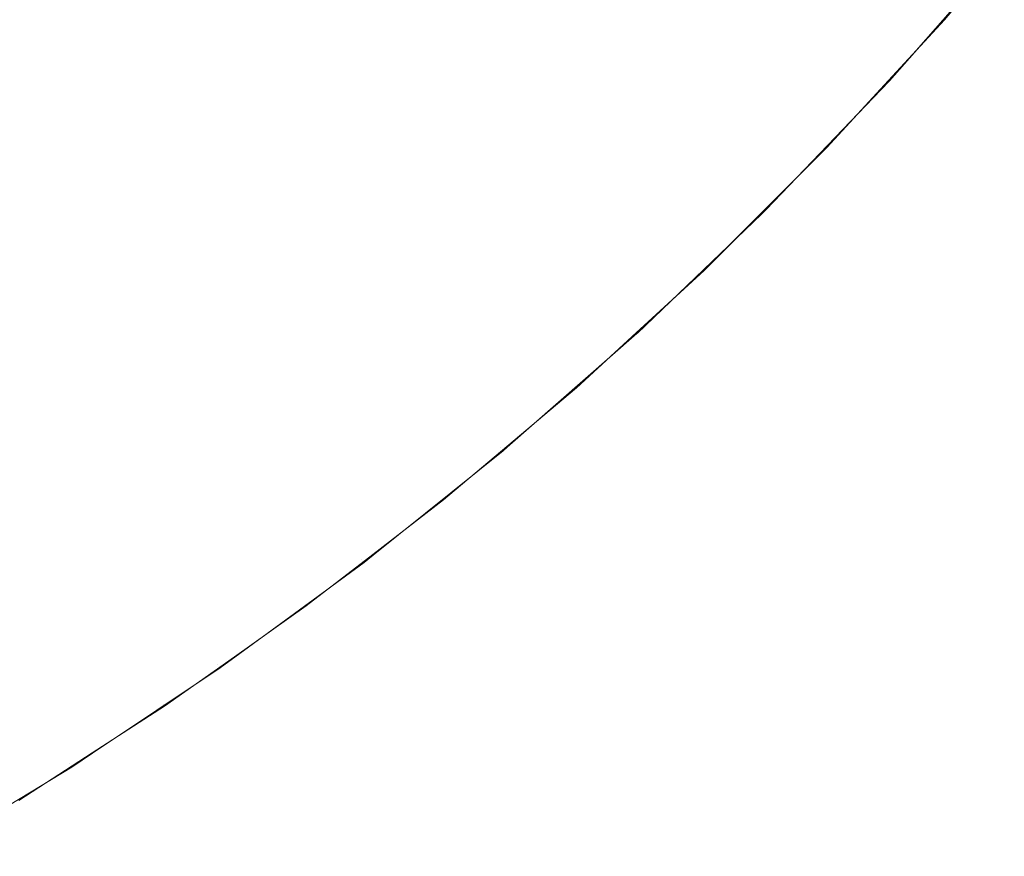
# Model space of a CAD drawing. Header units: centimetres. Extents: x -26 to 27.3, y -21.7 to -19.9.
# Tile 174 of 202: x 27.2623 to 27.2864, y -21.6464 to -21.626. Entities that reach past the tile are written whole.
import ezdxf

# ---------------------------------------------------------------- set-up
doc = ezdxf.new("R2010")
doc.units = ezdxf.units.CM
doc.header["$LTSCALE"] = 2.54
doc.layers.add('Lucido design-1', color=7, linetype='Continuous')

# ---------------------------------------------------------------- blocks, each defined once
blk = doc.blocks.new('Gruppo-4-1')
at = {"color": 7, "linetype": 'Continuous', "lineweight": 9}
for points, invisible_edges in [([(27.269507, -21.62213, 330.536791), (27.266811, -21.624605, 330.536791), (27.268164, -21.626143, 330.533133), (27.270924, -21.623608, 330.533133)], 15), ([(27.273334, -21.623369, 329.842072), (27.270505, -21.626078, 329.842072), (27.269232, -21.624689, 329.838425), (27.272002, -21.622037, 329.838425)], 15), ([(27.28479, -21.622767, 329.865368), (27.281976, -21.625976, 329.865368), (27.281283, -21.625341, 329.86135), (27.28407, -21.622163, 329.86135)], 15), ([(27.263648, -21.623998, 329.831386), (27.2608, -21.626284, 329.831386), (27.259393, -21.62445, 329.828006), (27.262162, -21.622228, 329.828006)], 15), ([(27.274939, -21.622267, 330.529396), (27.272232, -21.624974, 330.529396), (27.273431, -21.626224, 330.525586), (27.276189, -21.623466, 330.525586)], 15), ([(27.28106, -21.622558, 330.517778), (27.278336, -21.625523, 330.517778), (27.279229, -21.62638, 330.513793), (27.281989, -21.623376, 330.513793)], 15), ([(27.279536, -21.623741, 329.853456), (27.276685, -21.62672, 329.853456), (27.275678, -21.625713, 329.849594), (27.278486, -21.622779, 329.849594)], 15), ([(27.285382, -21.623265, 329.869425), (27.282546, -21.626499, 329.869425), (27.281976, -21.625976, 329.865368), (27.28479, -21.622767, 329.865368)], 15), ([(27.265357, -21.622953, 330.540363), (27.26263, -21.625251, 330.540363), (27.264013, -21.626964, 330.536791), (27.266811, -21.624605, 330.536791)], 15), ([(27.269232, -21.624689, 329.838425), (27.266349, -21.627217, 329.838425), (27.265044, -21.625662, 329.83486), (27.267861, -21.623192, 329.83486)], 15), ([(27.27456, -21.624595, 329.845798), (27.271676, -21.627356, 329.845798), (27.270505, -21.626078, 329.842072), (27.273334, -21.623369, 329.842072)], 15), ([(27.285846, -21.623654, 329.873515), (27.282993, -21.626908, 329.873515), (27.282546, -21.626499, 329.869425), (27.285382, -21.623265, 329.869425)], 15), ([(27.261153, -21.623421, 330.543844), (27.25841, -21.625541, 330.543844), (27.259809, -21.627432, 330.540363), (27.26263, -21.625251, 330.540363)], 15), ([(27.270924, -21.623608, 330.533133), (27.268164, -21.626143, 330.533133), (27.269414, -21.627562, 330.529396), (27.272232, -21.624974, 330.529396)], 15), ([(27.276189, -21.623466, 330.525586), (27.273431, -21.626224, 330.525586), (27.274516, -21.627356, 330.521712), (27.277322, -21.624551, 330.521712)], 15), ([(27.281989, -21.623376, 330.513793), (27.279229, -21.62638, 330.513793), (27.280002, -21.62712, 330.509763), (27.282792, -21.624083, 330.509763)], 15), ([(27.280469, -21.624596, 329.857377), (27.277579, -21.627614, 329.857377), (27.276685, -21.62672, 329.853456), (27.279536, -21.623741, 329.853456)], 15), ([(27.286181, -21.623935, 329.877629), (27.283314, -21.627203, 329.877629), (27.282993, -21.626908, 329.873515), (27.285846, -21.623654, 329.873515)], 15), ([(27.265044, -21.625662, 329.83486), (27.262123, -21.628007, 329.83486), (27.2608, -21.626284, 329.831386), (27.263648, -21.623998, 329.831386)], 15), ([(27.282792, -21.624083, 330.509763), (27.280002, -21.62712, 330.509763), (27.280652, -21.627743, 330.505696), (27.283468, -21.624677, 330.505696)], 15), ([(27.286385, -21.624106, 329.881762), (27.283511, -21.627383, 329.881762), (27.283314, -21.627203, 329.877629), (27.286181, -21.623935, 329.877629)], 15), ([(27.286168, -21.624497, 329.886121), (27.283581, -21.627447, 329.886121), (27.283511, -21.627383, 329.881762), (27.286385, -21.624106, 329.881762)], 14), ([(27.277322, -21.624551, 330.521712), (27.274516, -21.627356, 330.521712), (27.275488, -21.628371, 330.517778), (27.278336, -21.625523, 330.517778)], 15), ([(27.283581, -21.627447, 329.886121), (27.286158, -21.624488, 330.486121), (27.28492, -21.625955, 330.486121)], 9), ([(27.283581, -21.627447, 329.886121), (27.286168, -21.624497, 329.886121), (27.286158, -21.624488, 330.486121)], 10), ([(27.266811, -21.624605, 330.536791), (27.264013, -21.626964, 330.536791), (27.2653, -21.628558, 330.533133), (27.268164, -21.626143, 330.533133)], 15), ([(27.270505, -21.626078, 329.842072), (27.26756, -21.62866, 329.842072), (27.266349, -21.627217, 329.838425), (27.269232, -21.624689, 329.838425)], 15), ([(27.275678, -21.625713, 329.849594), (27.272744, -21.628521, 329.849594), (27.271676, -21.627356, 329.845798), (27.27456, -21.624595, 329.845798)], 15), ([(27.281283, -21.625341, 329.86135), (27.27836, -21.628395, 329.86135), (27.277579, -21.627614, 329.857377), (27.280469, -21.624596, 329.857377)], 15), ([(27.283468, -21.624677, 330.505696), (27.280652, -21.627743, 330.505696), (27.281179, -21.628248, 330.501599), (27.284016, -21.625159, 330.501599)], 15), ([(27.272232, -21.624974, 330.529396), (27.269414, -21.627562, 330.529396), (27.270558, -21.628862, 330.525586), (27.273431, -21.626224, 330.525586)], 15), ([(27.26263, -21.625251, 330.540363), (27.259809, -21.627432, 330.540363), (27.261118, -21.629203, 330.536791), (27.264013, -21.626964, 330.536791)], 15), ([(27.284016, -21.625159, 330.501599), (27.281179, -21.628248, 330.501599), (27.281582, -21.628634, 330.497478), (27.284435, -21.625528, 330.497478)], 15), ([(27.278336, -21.625523, 330.517778), (27.275488, -21.628371, 330.517778), (27.276345, -21.629264, 330.513793), (27.279229, -21.62638, 330.513793)], 15), ([(27.281976, -21.625976, 329.865368), (27.279024, -21.629059, 329.865368), (27.27836, -21.628395, 329.86135), (27.281283, -21.625341, 329.86135)], 15), ([(27.284435, -21.625528, 330.497478), (27.281582, -21.628634, 330.497478), (27.28186, -21.628901, 330.493342), (27.284724, -21.625783, 330.493342)], 15), ([(27.266349, -21.627217, 329.838425), (27.263358, -21.629617, 329.838425), (27.262123, -21.628007, 329.83486), (27.265044, -21.625662, 329.83486)], 15), ([(27.276685, -21.62672, 329.853456), (27.273706, -21.629571, 329.853456), (27.272744, -21.628521, 329.849594), (27.275678, -21.625713, 329.849594)], 15), ([(27.282546, -21.626499, 329.869425), (27.279571, -21.629606, 329.869425), (27.279024, -21.629059, 329.865368), (27.281976, -21.625976, 329.865368)], 15), ([(27.284724, -21.625783, 330.493342), (27.28186, -21.628901, 330.493342), (27.282014, -21.629049, 330.489196), (27.284885, -21.625924, 330.489196)], 15), ([(27.28336, -21.627655, 330.486121), (27.28492, -21.625955, 330.486121), (27.284885, -21.625924, 330.489196), (27.282014, -21.629049, 330.489196)], 14), ([(27.28492, -21.625955, 330.486121), (27.28336, -21.627655, 330.486121), (27.283372, -21.627665, 329.886121), (27.283581, -21.627447, 329.886121)], 10), ([(27.268164, -21.626143, 330.533133), (27.2653, -21.628558, 330.533133), (27.266488, -21.630029, 330.529396), (27.269414, -21.627562, 330.529396)], 15), ([(27.271676, -21.627356, 329.845798), (27.268674, -21.629988, 329.845798), (27.26756, -21.62866, 329.842072), (27.270505, -21.626078, 329.842072)], 15), ([(27.273431, -21.626224, 330.525586), (27.270558, -21.628862, 330.525586), (27.271595, -21.63004, 330.521712), (27.274516, -21.627356, 330.521712)], 15), ([(27.279229, -21.62638, 330.513793), (27.276345, -21.629264, 330.513793), (27.277085, -21.630037, 330.509763), (27.280002, -21.62712, 330.509763)], 15), ([(27.282993, -21.626908, 329.873515), (27.28, -21.630035, 329.873515), (27.279571, -21.629606, 329.869425), (27.282546, -21.626499, 329.869425)], 15), ([(27.277579, -21.627614, 329.857377), (27.274561, -21.630504, 329.857377), (27.273706, -21.629571, 329.853456), (27.276685, -21.62672, 329.853456)], 15), ([(27.264013, -21.626964, 330.536791), (27.261118, -21.629203, 330.536791), (27.262336, -21.630849, 330.533133), (27.2653, -21.628558, 330.533133)], 15), ([(27.283314, -21.627203, 329.877629), (27.280308, -21.630343, 329.877629), (27.28, -21.630035, 329.873515), (27.282993, -21.626908, 329.873515)], 15), ([(27.26756, -21.62866, 329.842072), (27.264505, -21.631112, 329.842072), (27.263358, -21.629617, 329.838425), (27.266349, -21.627217, 329.838425)], 15), ([(27.280002, -21.62712, 330.509763), (27.277085, -21.630037, 330.509763), (27.277708, -21.630687, 330.505696), (27.280652, -21.627743, 330.505696)], 15), ([(27.283511, -21.627383, 329.881762), (27.280496, -21.630531, 329.881762), (27.280308, -21.630343, 329.877629), (27.283314, -21.627203, 329.877629)], 15), ([(27.272744, -21.628521, 329.849594), (27.26969, -21.631199, 329.849594), (27.268674, -21.629988, 329.845798), (27.271676, -21.627356, 329.845798)], 15), ([(27.274516, -21.627356, 330.521712), (27.271595, -21.63004, 330.521712), (27.272523, -21.631095, 330.517778), (27.275488, -21.628371, 330.517778)], 15), ([(27.283372, -21.627665, 329.886121), (27.280564, -21.630599, 329.886121), (27.280496, -21.630531, 329.881762), (27.283511, -21.627383, 329.881762)], 14), ([(27.283511, -21.627383, 329.881762), (27.283581, -21.627447, 329.886121), (27.283372, -21.627665, 329.886121)], 9), ([(27.269414, -21.627562, 330.529396), (27.266488, -21.630029, 330.529396), (27.267576, -21.631376, 330.525586), (27.270558, -21.628862, 330.525586)], 15), ([(27.27836, -21.628395, 329.86135), (27.275306, -21.631318, 329.86135), (27.274561, -21.630504, 329.857377), (27.277579, -21.627614, 329.857377)], 15), ([(27.280564, -21.630599, 329.886121), (27.28336, -21.627655, 330.486121), (27.282049, -21.629082, 330.486121)], 9), ([(27.280564, -21.630599, 329.886121), (27.283372, -21.627665, 329.886121), (27.28336, -21.627655, 330.486121)], 10), ([(27.282014, -21.629049, 330.489196), (27.282049, -21.629082, 330.486121), (27.28336, -21.627655, 330.486121)], 9), ([(27.280652, -21.627743, 330.505696), (27.277708, -21.630687, 330.505696), (27.278213, -21.631214, 330.501599), (27.281179, -21.628248, 330.501599)], 15), ([(27.263358, -21.629617, 329.838425), (27.260266, -21.631885, 329.838425), (27.259102, -21.630222, 329.83486), (27.262123, -21.628007, 329.83486)], 15), ([(27.275488, -21.628371, 330.517778), (27.272523, -21.631095, 330.517778), (27.273341, -21.632024, 330.513793), (27.276345, -21.629264, 330.513793)], 15), ([(27.279024, -21.629059, 329.865368), (27.275941, -21.632011, 329.865368), (27.275306, -21.631318, 329.86135), (27.27836, -21.628395, 329.86135)], 15), ([(27.281179, -21.628248, 330.501599), (27.278213, -21.631214, 330.501599), (27.278599, -21.631616, 330.497478), (27.281582, -21.628634, 330.497478)], 15), ([(27.2653, -21.628558, 330.533133), (27.262336, -21.630849, 330.533133), (27.26346, -21.63237, 330.529396), (27.266488, -21.630029, 330.529396)], 15), ([(27.268674, -21.629988, 329.845798), (27.26556, -21.632487, 329.845798), (27.264505, -21.631112, 329.842072), (27.26756, -21.62866, 329.842072)], 15), ([(27.273706, -21.629571, 329.853456), (27.270606, -21.63229, 329.853456), (27.26969, -21.631199, 329.849594), (27.272744, -21.628521, 329.849594)], 15), ([(27.281582, -21.628634, 330.497478), (27.278599, -21.631616, 330.497478), (27.278866, -21.631895, 330.493342), (27.28186, -21.628901, 330.493342)], 15), ([(27.270558, -21.628862, 330.525586), (27.267576, -21.631376, 330.525586), (27.268562, -21.632597, 330.521712), (27.271595, -21.63004, 330.521712)], 15), ([(27.28186, -21.628901, 330.493342), (27.278866, -21.631895, 330.493342), (27.279014, -21.632049, 330.489196), (27.282014, -21.629049, 330.489196)], 15), ([(27.279571, -21.629606, 329.869425), (27.276464, -21.632581, 329.869425), (27.275941, -21.632011, 329.865368), (27.279024, -21.629059, 329.865368)], 15), ([(27.280433, -21.630697, 330.486121), (27.282049, -21.629082, 330.486121), (27.282014, -21.629049, 330.489196), (27.279014, -21.632049, 330.489196)], 14), ([(27.282049, -21.629082, 330.486121), (27.280433, -21.630697, 330.486121), (27.280447, -21.63071, 329.886121), (27.280564, -21.630599, 329.886121)], 10), ([(27.261118, -21.629203, 330.536791), (27.25813, -21.631316, 330.536791), (27.259277, -21.633013, 330.533133), (27.262336, -21.630849, 330.533133)], 15), ([(27.276345, -21.629264, 330.513793), (27.273341, -21.632024, 330.513793), (27.274048, -21.632827, 330.509763), (27.277085, -21.630037, 330.509763)], 15), ([(27.264505, -21.631112, 329.842072), (27.261346, -21.633428, 329.842072), (27.260266, -21.631885, 329.838425), (27.263358, -21.629617, 329.838425)], 15), ([(27.274561, -21.630504, 329.857377), (27.271419, -21.63326, 329.857377), (27.270606, -21.63229, 329.853456), (27.273706, -21.629571, 329.853456)], 15), ([(27.28, -21.630035, 329.873515), (27.276873, -21.633028, 329.873515), (27.276464, -21.632581, 329.869425), (27.279571, -21.629606, 329.869425)], 15), ([(27.266488, -21.630029, 330.529396), (27.26346, -21.63237, 330.529396), (27.26449, -21.633762, 330.525586), (27.267576, -21.631376, 330.525586)], 15), ([(27.26969, -21.631199, 329.849594), (27.266523, -21.633741, 329.849594), (27.26556, -21.632487, 329.845798), (27.268674, -21.629988, 329.845798)], 15), ([(27.271595, -21.63004, 330.521712), (27.268562, -21.632597, 330.521712), (27.269444, -21.63369, 330.517778), (27.272523, -21.631095, 330.517778)], 15), ([(27.277085, -21.630037, 330.509763), (27.274048, -21.632827, 330.509763), (27.274642, -21.633503, 330.505696), (27.277708, -21.630687, 330.505696)], 15), ([(27.280308, -21.630343, 329.877629), (27.277168, -21.633349, 329.877629), (27.276873, -21.633028, 329.873515), (27.28, -21.630035, 329.873515)], 15), ([(27.280496, -21.630531, 329.881762), (27.277348, -21.633546, 329.881762), (27.277168, -21.633349, 329.877629), (27.280308, -21.630343, 329.877629)], 15), ([(27.275306, -21.631318, 329.86135), (27.272128, -21.634105, 329.86135), (27.271419, -21.63326, 329.857377), (27.274561, -21.630504, 329.857377)], 15), ([(27.280447, -21.63071, 329.886121), (27.277412, -21.633616, 329.886121), (27.277348, -21.633546, 329.881762), (27.280496, -21.630531, 329.881762)], 14), ([(27.280496, -21.630531, 329.881762), (27.280564, -21.630599, 329.886121), (27.280447, -21.63071, 329.886121)], 9), ([(27.277708, -21.630687, 330.505696), (27.274642, -21.633503, 330.505696), (27.275124, -21.634051, 330.501599), (27.278213, -21.631214, 330.501599)], 15), ([(27.277412, -21.633616, 329.886121), (27.280433, -21.630697, 330.486121), (27.279047, -21.632084, 330.486121)], 9), ([(27.277412, -21.633616, 329.886121), (27.280447, -21.63071, 329.886121), (27.280433, -21.630697, 330.486121)], 10), ([(27.279014, -21.632049, 330.489196), (27.279047, -21.632084, 330.486121), (27.280433, -21.630697, 330.486121)], 9), ([(27.262336, -21.630849, 330.533133), (27.259277, -21.633013, 330.533133), (27.260336, -21.63458, 330.529396), (27.26346, -21.63237, 330.529396)], 15), ([(27.26556, -21.632487, 329.845798), (27.262341, -21.634848, 329.845798), (27.261346, -21.633428, 329.842072), (27.264505, -21.631112, 329.842072)], 15), ([(27.270606, -21.63229, 329.853456), (27.26739, -21.634871, 329.853456), (27.266523, -21.633741, 329.849594), (27.26969, -21.631199, 329.849594)], 15), ([(27.272523, -21.631095, 330.517778), (27.269444, -21.63369, 330.517778), (27.270222, -21.634653, 330.513793), (27.273341, -21.632024, 330.513793)], 15), ([(27.275941, -21.632011, 329.865368), (27.272732, -21.634825, 329.865368), (27.272128, -21.634105, 329.86135), (27.275306, -21.631318, 329.86135)], 15), ([(27.278213, -21.631214, 330.501599), (27.275124, -21.634051, 330.501599), (27.275493, -21.63447, 330.497478), (27.278599, -21.631616, 330.497478)], 15), ([(27.267576, -21.631376, 330.525586), (27.26449, -21.633762, 330.525586), (27.265423, -21.635023, 330.521712), (27.268562, -21.632597, 330.521712)], 15), ([(27.278599, -21.631616, 330.497478), (27.275493, -21.63447, 330.497478), (27.275748, -21.634759, 330.493342), (27.278866, -21.631895, 330.493342)], 15), ([(27.273341, -21.632024, 330.513793), (27.270222, -21.634653, 330.513793), (27.270894, -21.635486, 330.509763), (27.274048, -21.632827, 330.509763)], 15), ([(27.276464, -21.632581, 329.869425), (27.27323, -21.635417, 329.869425), (27.272732, -21.634825, 329.865368), (27.275941, -21.632011, 329.865368)], 15), ([(27.278866, -21.631895, 330.493342), (27.275748, -21.634759, 330.493342), (27.275889, -21.63492, 330.489196), (27.279014, -21.632049, 330.489196)], 15), ([(27.277385, -21.63361, 330.486121), (27.279047, -21.632084, 330.486121), (27.279014, -21.632049, 330.489196), (27.275889, -21.63492, 330.489196)], 14), ([(27.279047, -21.632084, 330.486121), (27.277385, -21.63361, 330.486121), (27.2774, -21.633627, 329.886121), (27.277412, -21.633616, 329.886121)], 10), ([(27.26346, -21.63237, 330.529396), (27.260336, -21.63458, 330.529396), (27.261305, -21.636014, 330.525586), (27.26449, -21.633762, 330.525586)], 15), ([(27.266523, -21.633741, 329.849594), (27.263247, -21.636143, 329.849594), (27.262341, -21.634848, 329.845798), (27.26556, -21.632487, 329.845798)], 15), ([(27.271419, -21.63326, 329.857377), (27.26816, -21.635875, 329.857377), (27.26739, -21.634871, 329.853456), (27.270606, -21.63229, 329.853456)], 15), ([(27.268562, -21.632597, 330.521712), (27.265423, -21.635023, 330.521712), (27.266258, -21.636153, 330.517778), (27.269444, -21.63369, 330.517778)], 15), ([(27.276873, -21.633028, 329.873515), (27.273619, -21.635881, 329.873515), (27.27323, -21.635417, 329.869425), (27.276464, -21.632581, 329.869425)], 15), ([(27.274048, -21.632827, 330.509763), (27.270894, -21.635486, 330.509763), (27.27146, -21.636186, 330.505696), (27.274642, -21.633503, 330.505696)], 15), ([(27.277168, -21.633349, 329.877629), (27.2739, -21.636216, 329.877629), (27.273619, -21.635881, 329.873515), (27.276873, -21.633028, 329.873515)], 15), ([(27.262341, -21.634848, 329.845798), (27.259021, -21.637066, 329.845798), (27.258089, -21.635604, 329.842072), (27.261346, -21.633428, 329.842072)], 15), ([(27.272128, -21.634105, 329.86135), (27.268832, -21.636751, 329.86135), (27.26816, -21.635875, 329.857377), (27.271419, -21.63326, 329.857377)], 15), ([(27.277348, -21.633546, 329.881762), (27.274071, -21.63642, 329.881762), (27.2739, -21.636216, 329.877629), (27.277168, -21.633349, 329.877629)], 15), ([(27.269444, -21.63369, 330.517778), (27.266258, -21.636153, 330.517778), (27.266994, -21.637148, 330.513793), (27.270222, -21.634653, 330.513793)], 15), ([(27.274642, -21.633503, 330.505696), (27.27146, -21.636186, 330.505696), (27.271918, -21.636754, 330.501599), (27.275124, -21.634051, 330.501599)], 15), ([(27.274071, -21.63642, 329.881762), (27.277348, -21.633546, 329.881762), (27.277412, -21.633616, 329.886121), (27.2774, -21.633627, 329.886121)], 11), ([(27.274071, -21.63642, 329.881762), (27.2774, -21.633627, 329.886121), (27.274232, -21.636405, 329.886121)], 9), ([(27.274232, -21.636405, 329.886121), (27.2774, -21.633627, 329.886121), (27.27592, -21.634955, 330.486121)], 10), ([(27.275889, -21.63492, 330.489196), (27.27592, -21.634955, 330.486121), (27.277385, -21.63361, 330.486121)], 9), ([(27.2774, -21.633627, 329.886121), (27.277385, -21.63361, 330.486121), (27.27592, -21.634955, 330.486121)], 9), ([(27.26449, -21.633762, 330.525586), (27.261305, -21.636014, 330.525586), (27.262184, -21.637314, 330.521712), (27.265423, -21.635023, 330.521712)], 15), ([(27.26739, -21.634871, 329.853456), (27.264064, -21.63731, 329.853456), (27.263247, -21.636143, 329.849594), (27.266523, -21.633741, 329.849594)], 15), ([(27.272732, -21.634825, 329.865368), (27.269404, -21.637496, 329.865368), (27.268832, -21.636751, 329.86135), (27.272128, -21.634105, 329.86135)], 15), ([(27.275124, -21.634051, 330.501599), (27.271918, -21.636754, 330.501599), (27.272269, -21.637188, 330.497478), (27.275493, -21.63447, 330.497478)], 15), ([(27.270222, -21.634653, 330.513793), (27.266994, -21.637148, 330.513793), (27.267631, -21.638008, 330.509763), (27.270894, -21.635486, 330.509763)], 15), ([(27.275493, -21.63447, 330.497478), (27.272269, -21.637188, 330.497478), (27.272511, -21.637488, 330.493342), (27.275748, -21.634759, 330.493342)], 15), ([(27.263247, -21.636143, 329.849594), (27.25987, -21.638399, 329.849594), (27.259021, -21.637066, 329.845798), (27.262341, -21.634848, 329.845798)], 15), ([(27.26816, -21.635875, 329.857377), (27.26479, -21.638346, 329.857377), (27.264064, -21.63731, 329.853456), (27.26739, -21.634871, 329.853456)], 15), ([(27.27323, -21.635417, 329.869425), (27.269875, -21.63811, 329.869425), (27.269404, -21.637496, 329.865368), (27.272732, -21.634825, 329.865368)], 15), ([(27.275748, -21.634759, 330.493342), (27.272511, -21.637488, 330.493342), (27.272645, -21.637655, 330.489196), (27.275889, -21.63492, 330.489196)], 15), ([(27.274219, -21.636389, 330.486121), (27.27592, -21.634955, 330.486121), (27.275889, -21.63492, 330.489196), (27.272645, -21.637655, 330.489196)], 14), ([(27.265423, -21.635023, 330.521712), (27.262184, -21.637314, 330.521712), (27.262971, -21.638478, 330.517778), (27.266258, -21.636153, 330.517778)], 15), ([(27.27592, -21.634955, 330.486121), (27.274219, -21.636389, 330.486121), (27.274232, -21.636405, 329.886121)], 10), ([(27.270894, -21.635486, 330.509763), (27.267631, -21.638008, 330.509763), (27.268166, -21.638732, 330.505696), (27.27146, -21.636186, 330.505696)], 15), ([(27.273619, -21.635881, 329.873515), (27.270243, -21.63859, 329.873515), (27.269875, -21.63811, 329.869425), (27.27323, -21.635417, 329.869425)], 15), ([(27.268832, -21.636751, 329.86135), (27.265423, -21.63925, 329.86135), (27.26479, -21.638346, 329.857377), (27.26816, -21.635875, 329.857377)], 15), ([(27.2739, -21.636216, 329.877629), (27.270509, -21.638937, 329.877629), (27.270243, -21.63859, 329.873515), (27.273619, -21.635881, 329.873515)], 15), ([(27.264064, -21.63731, 329.853456), (27.260636, -21.639601, 329.853456), (27.25987, -21.638399, 329.849594), (27.263247, -21.636143, 329.849594)], 15), ([(27.266258, -21.636153, 330.517778), (27.262971, -21.638478, 330.517778), (27.263664, -21.639504, 330.513793), (27.266994, -21.637148, 330.513793)], 15), ([(27.27146, -21.636186, 330.505696), (27.268166, -21.638732, 330.505696), (27.2686, -21.639319, 330.501599), (27.271918, -21.636754, 330.501599)], 15), ([(27.274071, -21.63642, 329.881762), (27.270671, -21.639148, 329.881762), (27.270509, -21.638937, 329.877629), (27.2739, -21.636216, 329.877629)], 15), ([(27.270671, -21.639148, 329.881762), (27.274071, -21.63642, 329.881762), (27.274132, -21.636492, 329.886121), (27.270953, -21.639043, 329.886121)], 11), ([(27.270953, -21.639043, 329.886121), (27.274132, -21.636492, 329.886121), (27.272675, -21.637692, 330.486121)], 10), ([(27.272645, -21.637655, 330.489196), (27.272675, -21.637692, 330.486121), (27.274219, -21.636389, 330.486121)], 9), ([(27.274132, -21.636492, 329.886121), (27.274219, -21.636389, 330.486121), (27.272675, -21.637692, 330.486121)], 9), ([(27.274232, -21.636405, 329.886121), (27.274132, -21.636492, 329.886121), (27.274071, -21.63642, 329.881762)], 10), ([(27.274132, -21.636492, 329.886121), (27.274232, -21.636405, 329.886121), (27.274219, -21.636389, 330.486121)], 10), ([(27.269404, -21.637496, 329.865368), (27.265962, -21.64002, 329.865368), (27.265423, -21.63925, 329.86135), (27.268832, -21.636751, 329.86135)], 15), ([(27.271918, -21.636754, 330.501599), (27.2686, -21.639319, 330.501599), (27.268932, -21.639768, 330.497478), (27.272269, -21.637188, 330.497478)], 15), ([(27.262184, -21.637314, 330.521712), (27.258851, -21.639465, 330.521712), (27.259587, -21.640662, 330.517778), (27.262971, -21.638478, 330.517778)], 15), ([(27.26479, -21.638346, 329.857377), (27.261315, -21.640668, 329.857377), (27.260636, -21.639601, 329.853456), (27.264064, -21.63731, 329.853456)], 15), ([(27.266994, -21.637148, 330.513793), (27.263664, -21.639504, 330.513793), (27.264263, -21.64039, 330.509763), (27.267631, -21.638008, 330.509763)], 15), ([(27.272269, -21.637188, 330.497478), (27.268932, -21.639768, 330.497478), (27.269161, -21.640078, 330.493342), (27.272511, -21.637488, 330.493342)], 15), ([(27.269875, -21.63811, 329.869425), (27.266406, -21.640653, 329.869425), (27.265962, -21.64002, 329.865368), (27.269404, -21.637496, 329.865368)], 15), ([(27.272511, -21.637488, 330.493342), (27.269161, -21.640078, 330.493342), (27.269288, -21.64025, 330.489196), (27.272645, -21.637655, 330.489196)], 15), ([(27.270943, -21.63903, 330.486121), (27.272675, -21.637692, 330.486121), (27.272645, -21.637655, 330.489196), (27.269288, -21.64025, 330.489196)], 14), ([(27.272675, -21.637692, 330.486121), (27.270943, -21.63903, 330.486121), (27.270953, -21.639043, 329.886121)], 10), ([(27.267631, -21.638008, 330.509763), (27.264263, -21.64039, 330.509763), (27.264767, -21.641136, 330.505696), (27.268166, -21.638732, 330.505696)], 15), ([(27.270243, -21.63859, 329.873515), (27.266753, -21.64115, 329.873515), (27.266406, -21.640653, 329.869425), (27.269875, -21.63811, 329.869425)], 15), ([(27.262971, -21.638478, 330.517778), (27.259587, -21.640662, 330.517778), (27.260236, -21.641716, 330.513793), (27.263664, -21.639504, 330.513793)], 15), ([(27.265423, -21.63925, 329.86135), (27.261908, -21.641598, 329.86135), (27.261315, -21.640668, 329.857377), (27.26479, -21.638346, 329.857377)], 15), ([(27.268166, -21.638732, 330.505696), (27.264767, -21.641136, 330.505696), (27.265176, -21.641741, 330.501599), (27.2686, -21.639319, 330.501599)], 15), ([(27.270509, -21.638937, 329.877629), (27.267003, -21.641507, 329.877629), (27.266753, -21.64115, 329.873515), (27.270243, -21.63859, 329.873515)], 15), ([(27.270671, -21.639148, 329.881762), (27.267156, -21.641725, 329.881762), (27.267003, -21.641507, 329.877629), (27.270509, -21.638937, 329.877629)], 15), ([(27.265962, -21.64002, 329.865368), (27.262413, -21.642391, 329.865368), (27.261908, -21.641598, 329.86135), (27.265423, -21.63925, 329.86135)], 15), ([(27.267156, -21.641725, 329.881762), (27.270671, -21.639148, 329.881762), (27.270729, -21.639223, 329.886121), (27.26757, -21.64154, 329.886121)], 11), ([(27.26757, -21.64154, 329.886121), (27.270729, -21.639223, 329.886121), (27.269316, -21.640288, 330.486121)], 10), ([(27.269288, -21.64025, 330.489196), (27.269316, -21.640288, 330.486121), (27.270943, -21.63903, 330.486121)], 9), ([(27.270729, -21.639223, 329.886121), (27.270943, -21.63903, 330.486121), (27.269316, -21.640288, 330.486121)], 9), ([(27.270953, -21.639043, 329.886121), (27.270729, -21.639223, 329.886121), (27.270671, -21.639148, 329.881762)], 10), ([(27.270729, -21.639223, 329.886121), (27.270953, -21.639043, 329.886121), (27.270943, -21.63903, 330.486121)], 10), ([(27.263664, -21.639504, 330.513793), (27.260236, -21.641716, 330.513793), (27.260797, -21.642627, 330.509763), (27.264263, -21.64039, 330.509763)], 15), ([(27.2686, -21.639319, 330.501599), (27.265176, -21.641741, 330.501599), (27.265488, -21.642203, 330.497478), (27.268932, -21.639768, 330.497478)], 15), ([(27.268932, -21.639768, 330.497478), (27.265488, -21.642203, 330.497478), (27.265704, -21.642523, 330.493342), (27.269161, -21.640078, 330.493342)], 15), ([(27.266406, -21.640653, 329.869425), (27.262829, -21.643043, 329.869425), (27.262413, -21.642391, 329.865368), (27.265962, -21.64002, 329.865368)], 15), ([(27.269161, -21.640078, 330.493342), (27.265704, -21.642523, 330.493342), (27.265824, -21.6427, 330.489196), (27.269288, -21.64025, 330.489196)], 15), ([(27.264263, -21.64039, 330.509763), (27.260797, -21.642627, 330.509763), (27.261269, -21.643394, 330.505696), (27.264767, -21.641136, 330.505696)], 15), ([(27.267562, -21.641528, 330.486121), (27.269316, -21.640288, 330.486121), (27.269288, -21.64025, 330.489196), (27.265824, -21.6427, 330.489196)], 14), ([(27.269316, -21.640288, 330.486121), (27.267562, -21.641528, 330.486121), (27.26757, -21.64154, 329.886121)], 10), ([(27.266753, -21.64115, 329.873515), (27.263154, -21.643554, 329.873515), (27.262829, -21.643043, 329.869425), (27.266406, -21.640653, 329.869425)], 15), ([(27.264767, -21.641136, 330.505696), (27.261269, -21.643394, 330.505696), (27.261652, -21.644015, 330.501599), (27.265176, -21.641741, 330.501599)], 15), ([(27.267003, -21.641507, 329.877629), (27.263389, -21.643922, 329.877629), (27.263154, -21.643554, 329.873515), (27.266753, -21.64115, 329.873515)], 15), ([(27.262413, -21.642391, 329.865368), (27.258764, -21.644605, 329.865368), (27.258295, -21.643791, 329.86135), (27.261908, -21.641598, 329.86135)], 15), ([(27.267156, -21.641725, 329.881762), (27.263532, -21.644147, 329.881762), (27.263389, -21.643922, 329.877629), (27.267003, -21.641507, 329.877629)], 15), ([(27.265824, -21.6427, 330.489196), (27.26585, -21.642739, 330.486121), (27.267562, -21.641528, 330.486121)], 9), ([(27.267211, -21.641803, 329.886121), (27.267562, -21.641528, 330.486121), (27.26585, -21.642739, 330.486121)], 9), ([(27.26757, -21.64154, 329.886121), (27.267211, -21.641803, 329.886121), (27.267156, -21.641725, 329.881762)], 10), ([(27.267211, -21.641803, 329.886121), (27.26757, -21.64154, 329.886121), (27.267562, -21.641528, 330.486121)], 10), ([(27.265176, -21.641741, 330.501599), (27.261652, -21.644015, 330.501599), (27.261945, -21.64449, 330.497478), (27.265488, -21.642203, 330.497478)], 15), ([(27.263532, -21.644147, 329.881762), (27.267156, -21.641725, 329.881762), (27.267211, -21.641803, 329.886121), (27.264089, -21.643889, 329.886121)], 11), ([(27.264089, -21.643889, 329.886121), (27.267211, -21.641803, 329.886121), (27.26585, -21.642739, 330.486121)], 10), ([(27.262829, -21.643043, 329.869425), (27.259151, -21.645275, 329.869425), (27.258764, -21.644605, 329.865368), (27.262413, -21.642391, 329.865368)], 15), ([(27.265488, -21.642203, 330.497478), (27.261945, -21.64449, 330.497478), (27.262147, -21.644819, 330.493342), (27.265704, -21.642523, 330.493342)], 15), ([(27.265704, -21.642523, 330.493342), (27.262147, -21.644819, 330.493342), (27.262259, -21.645001, 330.489196), (27.265824, -21.6427, 330.489196)], 15), ([(27.265824, -21.6427, 330.489196), (27.262259, -21.645001, 330.489196), (27.262284, -21.645041, 330.486121), (27.264083, -21.64388, 330.486121)], 11), ([(27.264083, -21.64388, 330.486121), (27.26585, -21.642739, 330.486121), (27.265824, -21.6427, 330.489196)], 10), ([(27.26585, -21.642739, 330.486121), (27.264083, -21.64388, 330.486121), (27.264089, -21.643889, 329.886121)], 10), ([(27.263154, -21.643554, 329.873515), (27.259454, -21.6458, 329.873515), (27.259151, -21.645275, 329.869425), (27.262829, -21.643043, 329.869425)], 15), ([(27.263389, -21.643922, 329.877629), (27.259672, -21.646178, 329.877629), (27.259454, -21.6458, 329.873515), (27.263154, -21.643554, 329.873515)], 15), ([(27.263532, -21.644147, 329.881762), (27.259805, -21.646408, 329.881762), (27.259672, -21.646178, 329.877629), (27.263389, -21.643922, 329.877629)], 15), ([(27.263583, -21.644227, 329.886121), (27.264083, -21.64388, 330.486121), (27.262284, -21.645041, 330.486121)], 9), ([(27.264089, -21.643889, 329.886121), (27.263583, -21.644227, 329.886121), (27.263532, -21.644147, 329.881762)], 10), ([(27.263583, -21.644227, 329.886121), (27.264089, -21.643889, 329.886121), (27.264083, -21.64388, 330.486121)], 10), ([(27.259805, -21.646408, 329.881762), (27.263532, -21.644147, 329.881762), (27.263583, -21.644227, 329.886121), (27.260515, -21.646089, 329.886121)], 11), ([(27.260515, -21.646089, 329.886121), (27.263583, -21.644227, 329.886121), (27.262284, -21.645041, 330.486121)], 10)]:
    blk.add_3dface(points, dxfattribs=dict(at, invisible_edges=invisible_edges))

msp = doc.modelspace()

# ---------------------------------------------------------------- block references
at = {"layer": 'Lucido design-1', "color": 7}
msp.add_blockref('Gruppo-4-1', (0, 0), dxfattribs=at)

doc.saveas('drawing.dxf')
